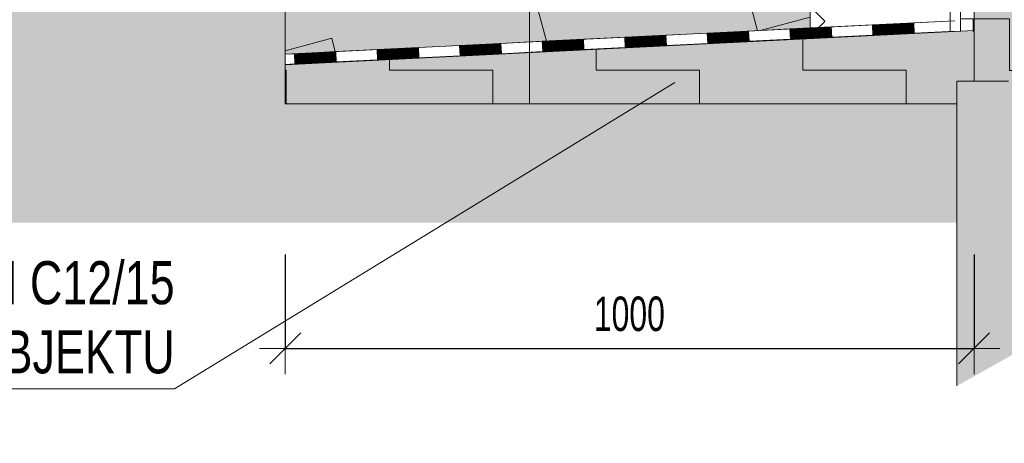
# Model space of a CAD drawing. Header units: millimetres. Extents: x -17177 to 48677, y -60985 to 11467.
# Tile 14 of 71: x -10587 to -9157, y -10291 to -9676. Entities that reach past the tile are written whole.
import ezdxf

# ---------------------------------------------------------------- set-up
doc = ezdxf.new("R2010")
doc.units = ezdxf.units.MM
doc.header["$PDMODE"] = 65
doc.linetypes.add('Carkovana 2x_1_1', pattern=[100, 75, -25])
doc.layers.add('XR$4$VÝKOP_1', color=7, linetype='Continuous', lineweight=25)
doc.styles.add('ARIALNARROW', font='ARIALN.TTF')
doc.dimstyles.new('DIMSTYLE_13', dxfattribs={"dimtxt": 50, "dimasz": 75, "dimexe": 0, "dimexo": 0, "dimgap": 25, "dimtad": 2, "dimdec": 0, "dimrnd": 1, "dimzin": 12, "dimdsep": 46, "dimtxsty": 'ARIALNARROW', "dimblk1": 'ALL_ML_STRICH', "dimblk2": 'ALL_ML_STRICH', "dimsah": 1, "dimcen": 0, "dimclrd": 6, "dimclre": 6, "dimclrt": 6, "dimadec": 0, "dimazin": 0, "dimtfac": 1, "dimtdec": 0, "dimtix": 1, "dimtmove": 2, "dimatfit": 3, "dimfxl": 0, "dimtzin": 0, "dimlwd": 0, "dimlwe": 13, "dimarcsym": 0})

# ---------------------------------------------------------------- blocks, each defined once
blk = doc.blocks.new('VZOROVÁ ČÁRA_25')
at = {"layer": 'XR$4$VÝKOP_1', "color": 7, "linetype": 'Continuous', "lineweight": 13}
blk.add_line((-9236.1, -9693.3), (-9236.1, -9633.3), dxfattribs=at)
blk.add_lwpolyline([(-9221.1, -9693.3), (-9221.1, -9693.3), (-9221.1, -9633.3), (-9221.1, -9573.3)], dxfattribs=at)
blk.add_lwpolyline([(-9221.1, -9693.3), (-9221.1, -9693.3), (-9221.1, -9633.3), (-9221.1, -9573.3)], dxfattribs=at)
blk = doc.blocks.new('VZOROVÁ ČÁRA_26')
at = {"layer": 'XR$4$VÝKOP_1', "color": 7, "linetype": 'Continuous', "lineweight": 13}
for p, q in [((-9417.7, -8158.8), (-9417.7, -8158.8)), ((-9417.7, -8158.8), (-9417.7, -8158.8)), ((-9417.7, -8198.8), (-9417.7, -8198.8)), ((-9417.7, -8198.8), (-9417.7, -8198.8)), ((-9417.7, -8238.8), (-9417.7, -8238.8)), ((-9417.7, -8238.8), (-9417.7, -8238.8)), ((-9417.7, -8278.8), (-9417.7, -8278.8)), ((-9417.7, -8278.8), (-9417.7, -8278.8)), ((-9417.7, -8318.8), (-9417.7, -8318.8)), ((-9417.7, -8318.8), (-9417.7, -8318.8)), ((-9417.7, -8358.8), (-9417.7, -8358.8)), ((-9417.7, -8358.8), (-9417.7, -8358.8)), ((-9417.7, -8398.8), (-9417.7, -8398.8)), ((-9417.7, -8398.8), (-9417.7, -8398.8)), ((-9417.7, -8438.8), (-9417.7, -8438.8)), ((-9417.7, -8438.8), (-9417.7, -8438.8)), ((-9417.7, -8478.8), (-9417.7, -8478.8)), ((-9417.7, -8478.8), (-9417.7, -8478.8)), ((-9417.7, -8518.8), (-9417.7, -8518.8)), ((-9417.7, -8518.8), (-9417.7, -8518.8)), ((-9417.7, -8558.8), (-9417.7, -8558.8)), ((-9417.7, -8558.8), (-9417.7, -8558.8)), ((-9417.7, -8598.8), (-9417.7, -8598.8)), ((-9417.7, -8598.8), (-9417.7, -8598.8)), ((-9417.7, -8638.8), (-9417.7, -8638.8)), ((-9417.7, -8638.8), (-9417.7, -8638.8)), ((-9417.7, -8678.8), (-9417.7, -8678.8)), ((-9417.7, -8678.8), (-9417.7, -8678.8)), ((-9417.7, -8718.8), (-9417.7, -8718.8)), ((-9417.7, -8718.8), (-9417.7, -8718.8)), ((-9417.7, -8758.8), (-9417.7, -8758.8)), ((-9417.7, -8758.8), (-9417.7, -8758.8)), ((-9417.7, -8798.8), (-9417.7, -8798.8)), ((-9417.7, -8798.8), (-9417.7, -8798.8)), ((-9417.7, -8838.8), (-9417.7, -8838.8)), ((-9417.7, -8838.8), (-9417.7, -8838.8)), ((-9417.7, -8878.8), (-9417.7, -8878.8)), ((-9417.7, -8878.8), (-9417.7, -8878.8)), ((-9417.7, -8918.8), (-9417.7, -8918.8)), ((-9417.7, -8918.8), (-9417.7, -8918.8)), ((-9417.7, -8958.8), (-9417.7, -8958.8)), ((-9417.7, -8958.8), (-9417.7, -8958.8)), ((-9417.7, -8998.8), (-9417.7, -8998.8)), ((-9417.7, -8998.8), (-9417.7, -8998.8)), ((-9417.7, -9038.8), (-9417.7, -9038.8)), ((-9417.7, -9038.8), (-9417.7, -9038.8)), ((-9417.7, -9078.8), (-9417.7, -9078.8)), ((-9417.7, -9078.8), (-9417.7, -9078.8)), ((-9417.7, -9118.8), (-9417.7, -9118.8)), ((-9417.7, -9118.8), (-9417.7, -9118.8)), ((-9417.7, -9158.8), (-9417.7, -9158.8)), ((-9417.7, -9158.8), (-9417.7, -9158.8)), ((-9417.7, -9198.8), (-9417.7, -9198.8)), ((-9417.7, -9198.8), (-9417.7, -9198.8)), ((-9417.7, -9238.8), (-9417.7, -9238.8)), ((-9417.7, -9238.8), (-9417.7, -9238.8)), ((-9417.7, -9278.8), (-9417.7, -9278.8)), ((-9417.7, -9278.8), (-9417.7, -9278.8)), ((-9417.7, -9318.8), (-9417.7, -9318.8)), ((-9417.7, -9318.8), (-9417.7, -9318.8)), ((-9417.7, -9358.8), (-9417.7, -9358.8)), ((-9417.7, -9358.8), (-9417.7, -9358.8)), ((-9417.7, -9398.8), (-9417.7, -9398.8)), ((-9417.7, -9398.8), (-9417.7, -9398.8)), ((-9417.7, -9438.8), (-9417.7, -9438.8)), ((-9417.7, -9438.8), (-9417.7, -9438.8)), ((-9417.7, -9478.8), (-9417.7, -9478.8)), ((-9417.7, -9478.8), (-9417.7, -9478.8)), ((-9417.7, -9518.8), (-9417.7, -9518.8)), ((-9417.7, -9518.8), (-9417.7, -9518.8)), ((-9417.7, -9558.8), (-9417.7, -9558.8)), ((-9417.7, -9558.8), (-9417.7, -9558.8)), ((-9417.7, -9598.8), (-9417.7, -9598.8)), ((-9417.7, -9598.8), (-9417.7, -9598.8)), ((-9417.7, -9638.8), (-9417.7, -9638.8)), ((-9417.7, -9638.8), (-9417.7, -9638.8)), ((-9417.8, -9678.8), (-9427.3, -9688.4)), ((-9417.7, -9678.8), (-9417.7, -9678.8)), ((-9417.7, -9678.8), (-9417.7, -9678.8))]:
    blk.add_line(p, q, dxfattribs=at)
for points in [[(-9417.8, -8158.8), (-9437.7, -8178.8), (-9417.8, -8198.7)], [(-9417.8, -8198.8), (-9437.7, -8218.8), (-9417.8, -8238.7)], [(-9417.8, -8238.8), (-9437.7, -8258.8), (-9417.8, -8278.7)], [(-9417.8, -8278.8), (-9437.7, -8298.8), (-9417.8, -8318.7)], [(-9417.8, -8318.8), (-9437.7, -8338.8), (-9417.8, -8358.7)], [(-9417.8, -8358.8), (-9437.7, -8378.8), (-9417.8, -8398.7)], [(-9417.8, -8398.8), (-9437.7, -8418.8), (-9417.8, -8438.7)], [(-9417.8, -8438.8), (-9437.7, -8458.8), (-9417.8, -8478.7)], [(-9417.8, -8478.8), (-9437.7, -8498.8), (-9417.8, -8518.7)], [(-9417.8, -8518.8), (-9437.7, -8538.8), (-9417.8, -8558.7)], [(-9417.8, -8558.8), (-9437.7, -8578.8), (-9417.8, -8598.7)], [(-9417.8, -8598.8), (-9437.7, -8618.8), (-9417.8, -8638.7)], [(-9417.8, -8638.8), (-9437.7, -8658.8), (-9417.8, -8678.7)], [(-9417.8, -8678.8), (-9437.7, -8698.8), (-9417.8, -8718.7)], [(-9417.8, -8718.8), (-9437.7, -8738.8), (-9417.8, -8758.7)], [(-9417.8, -8758.8), (-9437.7, -8778.8), (-9417.8, -8798.7)], [(-9417.8, -8798.8), (-9437.7, -8818.8), (-9417.8, -8838.7)], [(-9417.8, -8838.8), (-9437.7, -8858.8), (-9417.8, -8878.7)], [(-9417.8, -8878.8), (-9437.7, -8898.8), (-9417.8, -8918.7)], [(-9417.8, -8918.8), (-9437.7, -8938.8), (-9417.8, -8958.7)], [(-9417.8, -8958.8), (-9437.7, -8978.8), (-9417.8, -8998.7)], [(-9417.8, -8998.8), (-9437.7, -9018.8), (-9417.8, -9038.7)], [(-9417.8, -9038.8), (-9437.7, -9058.8), (-9417.8, -9078.7)], [(-9417.8, -9078.8), (-9437.7, -9098.8), (-9417.8, -9118.7)], [(-9417.8, -9118.8), (-9437.7, -9138.8), (-9417.8, -9158.7)], [(-9417.8, -9158.8), (-9437.7, -9178.8), (-9417.8, -9198.7)], [(-9417.8, -9198.8), (-9437.7, -9218.8), (-9417.8, -9238.7)], [(-9417.8, -9238.8), (-9437.7, -9258.8), (-9417.8, -9278.7)], [(-9417.8, -9278.8), (-9437.7, -9298.8), (-9417.8, -9318.7)], [(-9417.8, -9318.8), (-9437.7, -9338.8), (-9417.8, -9358.7)], [(-9417.8, -9358.8), (-9437.7, -9378.8), (-9417.8, -9398.7)], [(-9417.8, -9398.8), (-9437.7, -9418.8), (-9417.8, -9438.7)], [(-9417.8, -9438.8), (-9437.7, -9458.8), (-9417.8, -9478.7)], [(-9417.8, -9478.8), (-9437.7, -9498.8), (-9417.8, -9518.7)], [(-9417.8, -9518.8), (-9437.7, -9538.8), (-9417.8, -9558.7)], [(-9417.8, -9558.8), (-9437.7, -9578.8), (-9417.8, -9598.7)], [(-9417.8, -9598.8), (-9437.7, -9618.8), (-9417.8, -9638.7)], [(-9417.8, -9638.8), (-9437.7, -9658.8), (-9417.8, -9678.7)]]:
    blk.add_lwpolyline(points, dxfattribs=at)
blk = doc.blocks.new('VZOROVÁ ČÁRA_27')
at = {"layer": 'XR$4$VÝKOP_1', "color": 7, "linetype": 'Continuous', "lineweight": 13}
for p, q in [((-9408.8, -9686.8), (-9468.7, -9689.8)), ((-9408.8, -9686.8), (-9468.7, -9689.8)), ((-9408.8, -9686.8), (-9468.7, -9689.8)), ((-9408.8, -9686.8), (-9468.7, -9689.8)), ((-9408.8, -9686.8), (-9468.7, -9689.8)), ((-9468.7, -9689.8), (-9468, -9704.8)), ((-9467.5, -9689.7), (-9466.8, -9704.7)), ((-9466.3, -9689.7), (-9465.6, -9704.7)), ((-9465.1, -9689.6), (-9464.4, -9704.6)), ((-9463.9, -9689.6), (-9463.2, -9704.5)), ((-9462.7, -9689.5), (-9462, -9704.5)), ((-9461.5, -9689.4), (-9460.8, -9704.4)), ((-9460.3, -9689.4), (-9459.6, -9704.4)), ((-9459.1, -9689.3), (-9458.4, -9704.3)), ((-9457.9, -9689.3), (-9457.2, -9704.2)), ((-9456.7, -9689.2), (-9456, -9704.2)), ((-9455.5, -9689.1), (-9454.8, -9704.1)), ((-9454.3, -9689.1), (-9453.6, -9704.1)), ((-9453.1, -9689), (-9452.4, -9704)), ((-9451.9, -9689), (-9451.2, -9704)), ((-9450.7, -9688.9), (-9450, -9703.9)), ((-9449.5, -9688.8), (-9448.8, -9703.8)), ((-9448.3, -9688.8), (-9447.6, -9703.8)), ((-9447.1, -9688.7), (-9446.4, -9703.7)), ((-9445.9, -9688.7), (-9445.2, -9703.7)), ((-9444.7, -9688.6), (-9444, -9703.6)), ((-9443.5, -9688.5), (-9442.8, -9703.5)), ((-9442.3, -9688.5), (-9441.6, -9703.5)), ((-9441.1, -9688.4), (-9440.4, -9703.4)), ((-9439.9, -9688.4), (-9439.2, -9703.4)), ((-9438.7, -9688.3), (-9438, -9703.3)), ((-9437.5, -9688.2), (-9436.8, -9703.2)), ((-9436.3, -9688.2), (-9435.6, -9703.2)), ((-9435.1, -9688.1), (-9434.4, -9703.1)), ((-9433.9, -9688.1), (-9433.2, -9703.1)), ((-9432.7, -9688), (-9432, -9703)), ((-9431.5, -9688), (-9430.8, -9702.9)), ((-9430.3, -9687.9), (-9429.6, -9702.9)), ((-9429.2, -9687.8), (-9428.4, -9702.8)), ((-9428, -9687.8), (-9427.2, -9702.8)), ((-9426.8, -9687.7), (-9426, -9702.7)), ((-9425.6, -9687.7), (-9424.8, -9702.6)), ((-9424.4, -9687.6), (-9423.6, -9702.6)), ((-9423.2, -9687.5), (-9422.4, -9702.5)), ((-9422, -9687.5), (-9421.2, -9702.5)), ((-9420.8, -9687.4), (-9420, -9702.4)), ((-9419.6, -9687.4), (-9418.8, -9702.3)), ((-9418.4, -9687.3), (-9417.6, -9702.3)), ((-9417.2, -9687.2), (-9416.4, -9702.2)), ((-9416, -9687.2), (-9415.2, -9702.2)), ((-9414.8, -9687.1), (-9414, -9702.1)), ((-9413.6, -9687.1), (-9412.8, -9702)), ((-9412.4, -9687), (-9411.6, -9702)), ((-9411.2, -9686.9), (-9410.4, -9701.9)), ((-9410, -9686.9), (-9409.2, -9701.9)), ((-9408.8, -9686.8), (-9408, -9701.8)), ((-9288.9, -9680.8), (-9348.9, -9683.8)), ((-9288.9, -9680.8), (-9348.9, -9683.8)), ((-9288.9, -9680.8), (-9348.9, -9683.8)), ((-9288.9, -9680.8), (-9348.9, -9683.8)), ((-9288.9, -9680.8), (-9348.9, -9683.8)), ((-9348.9, -9683.8), (-9348.1, -9698.8)), ((-9347.7, -9683.8), (-9346.9, -9698.7)), ((-9346.5, -9683.7), (-9345.7, -9698.7)), ((-9345.3, -9683.6), (-9344.5, -9698.6)), ((-9344.1, -9683.6), (-9343.3, -9698.6)), ((-9342.9, -9683.5), (-9342.1, -9698.5)), ((-9341.7, -9683.5), (-9340.9, -9698.4)), ((-9340.5, -9683.4), (-9339.7, -9698.4)), ((-9339.3, -9683.3), (-9338.5, -9698.3)), ((-9338.1, -9683.3), (-9337.3, -9698.3)), ((-9336.9, -9683.2), (-9336.1, -9698.2)), ((-9335.7, -9683.2), (-9334.9, -9698.1)), ((-9334.5, -9683.1), (-9333.7, -9698.1)), ((-9333.3, -9683), (-9332.5, -9698)), ((-9332.1, -9683), (-9331.3, -9698)), ((-9330.9, -9682.9), (-9330.1, -9697.9)), ((-9329.7, -9682.9), (-9328.9, -9697.8)), ((-9328.5, -9682.8), (-9327.7, -9697.8)), ((-9327.3, -9682.7), (-9326.5, -9697.7)), ((-9326.1, -9682.7), (-9325.3, -9697.7)), ((-9324.9, -9682.6), (-9324.1, -9697.6)), ((-9323.7, -9682.6), (-9322.9, -9697.5)), ((-9322.5, -9682.5), (-9321.7, -9697.5)), ((-9321.3, -9682.4), (-9320.5, -9697.4)), ((-9320.1, -9682.4), (-9319.3, -9697.4)), ((-9318.9, -9682.3), (-9318.1, -9697.3)), ((-9317.7, -9682.3), (-9316.9, -9697.2)), ((-9316.5, -9682.2), (-9315.7, -9697.2)), ((-9315.3, -9682.1), (-9314.5, -9697.1)), ((-9314.1, -9682.1), (-9313.3, -9697.1)), ((-9312.9, -9682), (-9312.1, -9697)), ((-9311.7, -9682), (-9310.9, -9696.9)), ((-9310.5, -9681.9), (-9309.8, -9696.9)), ((-9309.3, -9681.8), (-9308.6, -9696.8)), ((-9308.1, -9681.8), (-9307.4, -9696.8)), ((-9306.9, -9681.7), (-9306.2, -9696.7)), ((-9305.7, -9681.7), (-9305, -9696.6)), ((-9304.5, -9681.6), (-9303.8, -9696.6)), ((-9303.3, -9681.5), (-9302.6, -9696.5)), ((-9302.1, -9681.5), (-9301.4, -9696.5)), ((-9300.9, -9681.4), (-9300.2, -9696.4)), ((-9299.7, -9681.4), (-9299, -9696.3)), ((-9298.5, -9681.3), (-9297.8, -9696.3)), ((-9297.3, -9681.2), (-9296.6, -9696.2)), ((-9296.1, -9681.2), (-9295.4, -9696.2)), ((-9294.9, -9681.1), (-9294.2, -9696.1)), ((-9293.7, -9681.1), (-9293, -9696)), ((-9292.5, -9681), (-9291.8, -9696)), ((-9291.3, -9680.9), (-9290.6, -9695.9)), ((-9290.1, -9680.9), (-9289.4, -9695.9)), ((-9288.9, -9680.8), (-9288.2, -9695.8)), ((-9768.3, -9704.8), (-9828.3, -9707.8)), ((-9768.3, -9704.8), (-9828.3, -9707.8)), ((-9768.3, -9704.8), (-9828.3, -9707.8)), ((-9768.3, -9704.8), (-9828.3, -9707.8)), ((-9768.3, -9704.8), (-9828.3, -9707.8)), ((-9768.3, -9704.8), (-9767.6, -9719.8)), ((-9648.5, -9698.8), (-9708.4, -9701.8)), ((-9648.5, -9698.8), (-9708.4, -9701.8)), ((-9648.5, -9698.8), (-9708.4, -9701.8)), ((-9648.5, -9698.8), (-9708.4, -9701.8)), ((-9648.5, -9698.8), (-9708.4, -9701.8)), ((-9708.4, -9701.8), (-9707.7, -9716.8)), ((-9707.2, -9701.7), (-9706.5, -9716.7)), ((-9706, -9701.7), (-9705.3, -9716.7)), ((-9704.8, -9701.6), (-9704.1, -9716.6)), ((-9703.6, -9701.6), (-9702.9, -9716.5)), ((-9702.4, -9701.5), (-9701.7, -9716.5)), ((-9701.2, -9701.4), (-9700.5, -9716.4)), ((-9700, -9701.4), (-9699.3, -9716.4)), ((-9698.8, -9701.3), (-9698.1, -9716.3)), ((-9697.6, -9701.3), (-9696.9, -9716.2)), ((-9696.4, -9701.2), (-9695.7, -9716.2)), ((-9695.2, -9701.1), (-9694.5, -9716.1)), ((-9694, -9701.1), (-9693.3, -9716.1)), ((-9692.8, -9701), (-9692.1, -9716)), ((-9691.6, -9701), (-9690.9, -9715.9)), ((-9690.4, -9700.9), (-9689.7, -9715.9)), ((-9689.2, -9700.8), (-9688.5, -9715.8)), ((-9688, -9700.8), (-9687.3, -9715.8)), ((-9686.8, -9700.7), (-9686.1, -9715.7)), ((-9685.6, -9700.7), (-9684.9, -9715.6)), ((-9684.4, -9700.6), (-9683.7, -9715.6)), ((-9683.2, -9700.5), (-9682.5, -9715.5)), ((-9682, -9700.5), (-9681.3, -9715.5)), ((-9680.8, -9700.4), (-9680.1, -9715.4)), ((-9679.6, -9700.4), (-9678.9, -9715.3)), ((-9678.4, -9700.3), (-9677.7, -9715.3)), ((-9677.2, -9700.2), (-9676.5, -9715.2)), ((-9676, -9700.2), (-9675.3, -9715.2)), ((-9674.8, -9700.1), (-9674.1, -9715.1)), ((-9673.6, -9700.1), (-9672.9, -9715)), ((-9672.4, -9700), (-9671.7, -9715)), ((-9671.2, -9699.9), (-9670.5, -9714.9)), ((-9670.1, -9699.9), (-9669.3, -9714.9)), ((-9668.9, -9699.8), (-9668.1, -9714.8)), ((-9667.7, -9699.8), (-9666.9, -9714.7)), ((-9666.5, -9699.7), (-9665.7, -9714.7)), ((-9665.3, -9699.6), (-9664.5, -9714.6)), ((-9664.1, -9699.6), (-9663.3, -9714.6)), ((-9662.9, -9699.5), (-9662.1, -9714.5)), ((-9661.7, -9699.5), (-9660.9, -9714.4)), ((-9660.5, -9699.4), (-9659.7, -9714.4)), ((-9659.3, -9699.3), (-9658.5, -9714.3)), ((-9658.1, -9699.3), (-9657.3, -9714.3)), ((-9656.9, -9699.2), (-9656.1, -9714.2)), ((-9655.7, -9699.2), (-9654.9, -9714.1)), ((-9654.5, -9699.1), (-9653.7, -9714.1)), ((-9653.3, -9699), (-9652.5, -9714)), ((-9652.1, -9699), (-9651.3, -9714)), ((-9650.9, -9698.9), (-9650.1, -9713.9)), ((-9649.7, -9698.9), (-9648.9, -9713.8)), ((-9648.5, -9698.8), (-9647.7, -9713.8)), ((-9528.6, -9692.8), (-9588.6, -9695.8)), ((-9528.6, -9692.8), (-9588.6, -9695.8)), ((-9528.6, -9692.8), (-9588.6, -9695.8)), ((-9528.6, -9692.8), (-9588.6, -9695.8)), ((-9528.6, -9692.8), (-9588.6, -9695.8)), ((-9588.6, -9695.8), (-9587.8, -9710.8)), ((-9587.4, -9695.7), (-9586.6, -9710.7)), ((-9586.2, -9695.7), (-9585.4, -9710.7)), ((-9585, -9695.6), (-9584.2, -9710.6)), ((-9583.8, -9695.6), (-9583, -9710.5)), ((-9582.6, -9695.5), (-9581.8, -9710.5)), ((-9581.4, -9695.4), (-9580.6, -9710.4)), ((-9580.2, -9695.4), (-9579.4, -9710.4)), ((-9579, -9695.3), (-9578.2, -9710.3)), ((-9577.8, -9695.3), (-9577, -9710.2)), ((-9576.6, -9695.2), (-9575.8, -9710.2)), ((-9575.4, -9695.1), (-9574.6, -9710.1)), ((-9574.2, -9695.1), (-9573.4, -9710.1)), ((-9573, -9695), (-9572.2, -9710)), ((-9571.8, -9695), (-9571, -9709.9)), ((-9570.6, -9694.9), (-9569.8, -9709.9)), ((-9569.4, -9694.8), (-9568.6, -9709.8)), ((-9568.2, -9694.8), (-9567.4, -9709.8)), ((-9567, -9694.7), (-9566.2, -9709.7)), ((-9565.8, -9694.7), (-9565, -9709.6)), ((-9564.6, -9694.6), (-9563.8, -9709.6)), ((-9563.4, -9694.5), (-9562.6, -9709.5)), ((-9562.2, -9694.5), (-9561.4, -9709.5)), ((-9561, -9694.4), (-9560.2, -9709.4)), ((-9559.8, -9694.4), (-9559, -9709.3)), ((-9558.6, -9694.3), (-9557.8, -9709.3)), ((-9557.4, -9694.2), (-9556.6, -9709.2)), ((-9556.2, -9694.2), (-9555.4, -9709.2)), ((-9555, -9694.1), (-9554.2, -9709.1)), ((-9553.8, -9694.1), (-9553, -9709)), ((-9552.6, -9694), (-9551.8, -9709)), ((-9551.4, -9693.9), (-9550.6, -9708.9)), ((-9550.2, -9693.9), (-9549.5, -9708.9)), ((-9549, -9693.8), (-9548.3, -9708.8)), ((-9547.8, -9693.8), (-9547.1, -9708.7)), ((-9546.6, -9693.7), (-9545.9, -9708.7)), ((-9545.4, -9693.6), (-9544.7, -9708.6)), ((-9544.2, -9693.6), (-9543.5, -9708.6)), ((-9543, -9693.5), (-9542.3, -9708.5)), ((-9541.8, -9693.5), (-9541.1, -9708.4)), ((-9540.6, -9693.4), (-9539.9, -9708.4)), ((-9539.4, -9693.3), (-9538.7, -9708.3)), ((-9538.2, -9693.3), (-9537.5, -9708.3)), ((-9537, -9693.2), (-9536.3, -9708.2)), ((-9535.8, -9693.2), (-9535.1, -9708.1)), ((-9534.6, -9693.1), (-9533.9, -9708.1)), ((-9533.4, -9693), (-9532.7, -9708)), ((-9532.2, -9693), (-9531.5, -9708)), ((-9531, -9692.9), (-9530.3, -9707.9)), ((-9529.8, -9692.9), (-9529.1, -9707.8)), ((-9528.6, -9692.8), (-9527.9, -9707.8)), ((-9468, -9704.8), (-9527.9, -9707.8)), ((-9408, -9701.8), (-9468, -9704.8)), ((-9348.1, -9698.8), (-9408, -9701.8)), ((-9288.2, -9695.8), (-9348.1, -9698.8)), ((-9228.3, -9692.8), (-9288.2, -9695.8)), ((-10008, -9716.8), (-10068, -9719.8)), ((-10008, -9716.8), (-10068, -9719.8)), ((-10008, -9716.8), (-10068, -9719.8)), ((-10008, -9716.8), (-10068, -9719.8)), ((-10008, -9716.8), (-10068, -9719.8)), ((-10054.8, -9719.1), (-10054, -9734.1)), ((-10053.6, -9719.1), (-10052.8, -9734)), ((-10052.4, -9719), (-10051.6, -9734)), ((-10051.2, -9718.9), (-10050.4, -9733.9)), ((-10050, -9718.9), (-10049.2, -9733.9)), ((-10048.8, -9718.8), (-10048, -9733.8)), ((-10047.6, -9718.8), (-10046.8, -9733.7)), ((-10046.4, -9718.7), (-10045.6, -9733.7)), ((-10045.2, -9718.6), (-10044.4, -9733.6)), ((-10044, -9718.6), (-10043.2, -9733.6)), ((-10042.8, -9718.5), (-10042, -9733.5)), ((-10041.6, -9718.5), (-10040.8, -9733.4)), ((-10040.4, -9718.4), (-10039.6, -9733.4)), ((-10039.2, -9718.3), (-10038.4, -9733.3)), ((-10038, -9718.3), (-10037.2, -9733.3)), ((-10036.8, -9718.2), (-10036, -9733.2)), ((-10035.6, -9718.2), (-10034.8, -9733.1)), ((-10034.4, -9718.1), (-10033.6, -9733.1)), ((-10033.2, -9718), (-10032.4, -9733)), ((-10032, -9718), (-10031.2, -9733)), ((-10030.8, -9717.9), (-10030.1, -9732.9)), ((-10029.6, -9717.9), (-10028.9, -9732.8)), ((-10028.4, -9717.8), (-10027.7, -9732.8)), ((-10027.2, -9717.7), (-10026.5, -9732.7)), ((-10026, -9717.7), (-10025.3, -9732.7)), ((-10024.8, -9717.6), (-10024.1, -9732.6)), ((-10023.6, -9717.6), (-10022.9, -9732.5)), ((-10022.4, -9717.5), (-10021.7, -9732.5)), ((-10021.2, -9717.4), (-10020.5, -9732.4)), ((-10020, -9717.4), (-10019.3, -9732.4)), ((-10018.8, -9717.3), (-10018.1, -9732.3)), ((-10017.6, -9717.3), (-10016.9, -9732.2)), ((-10016.4, -9717.2), (-10015.7, -9732.2)), ((-10015.2, -9717.1), (-10014.5, -9732.1)), ((-10014, -9717.1), (-10013.3, -9732.1)), ((-10012.8, -9717), (-10012.1, -9732)), ((-10011.6, -9717), (-10010.9, -9731.9)), ((-10010.4, -9716.9), (-10009.7, -9731.9)), ((-10009.2, -9716.8), (-10008.5, -9731.8)), ((-10008, -9716.8), (-10007.3, -9731.8)), ((-9888.2, -9710.8), (-9948.1, -9713.8)), ((-9888.2, -9710.8), (-9948.1, -9713.8)), ((-9888.2, -9710.8), (-9948.1, -9713.8)), ((-9888.2, -9710.8), (-9948.1, -9713.8)), ((-9888.2, -9710.8), (-9948.1, -9713.8)), ((-9948.1, -9713.8), (-9947.4, -9728.8)), ((-9946.9, -9713.7), (-9946.2, -9728.7)), ((-9945.7, -9713.7), (-9945, -9728.6)), ((-9944.5, -9713.6), (-9943.8, -9728.6)), ((-9943.3, -9713.5), (-9942.6, -9728.5)), ((-9942.1, -9713.5), (-9941.4, -9728.5)), ((-9940.9, -9713.4), (-9940.2, -9728.4)), ((-9939.7, -9713.4), (-9939, -9728.3)), ((-9938.5, -9713.3), (-9937.8, -9728.3)), ((-9937.3, -9713.2), (-9936.6, -9728.2)), ((-9936.1, -9713.2), (-9935.4, -9728.2)), ((-9934.9, -9713.1), (-9934.2, -9728.1)), ((-9933.7, -9713.1), (-9933, -9728)), ((-9932.5, -9713), (-9931.8, -9728)), ((-9931.3, -9712.9), (-9930.6, -9727.9)), ((-9930.1, -9712.9), (-9929.4, -9727.9)), ((-9928.9, -9712.8), (-9928.2, -9727.8)), ((-9927.7, -9712.8), (-9927, -9727.7)), ((-9926.5, -9712.7), (-9925.8, -9727.7)), ((-9925.3, -9712.6), (-9924.6, -9727.6)), ((-9924.1, -9712.6), (-9923.4, -9727.6)), ((-9922.9, -9712.5), (-9922.2, -9727.5)), ((-9921.7, -9712.5), (-9921, -9727.4)), ((-9920.5, -9712.4), (-9919.8, -9727.4)), ((-9919.3, -9712.3), (-9918.6, -9727.3)), ((-9918.1, -9712.3), (-9917.4, -9727.3)), ((-9916.9, -9712.2), (-9916.2, -9727.2)), ((-9915.7, -9712.2), (-9915, -9727.1)), ((-9914.5, -9712.1), (-9913.8, -9727.1)), ((-9913.3, -9712), (-9912.6, -9727)), ((-9912.1, -9712), (-9911.4, -9727)), ((-9910.9, -9711.9), (-9910.2, -9726.9)), ((-9909.8, -9711.9), (-9909, -9726.8)), ((-9908.6, -9711.8), (-9907.8, -9726.8)), ((-9907.4, -9711.7), (-9906.6, -9726.7)), ((-9906.2, -9711.7), (-9905.4, -9726.7)), ((-9905, -9711.6), (-9904.2, -9726.6)), ((-9903.8, -9711.6), (-9903, -9726.5)), ((-9902.6, -9711.5), (-9901.8, -9726.5)), ((-9901.4, -9711.4), (-9900.6, -9726.4)), ((-9900.2, -9711.4), (-9899.4, -9726.4)), ((-9899, -9711.3), (-9898.2, -9726.3)), ((-9897.8, -9711.3), (-9897, -9726.2)), ((-9896.6, -9711.2), (-9895.8, -9726.2)), ((-9895.4, -9711.1), (-9894.6, -9726.1)), ((-9894.2, -9711.1), (-9893.4, -9726.1)), ((-9893, -9711), (-9892.2, -9726)), ((-9891.8, -9711), (-9891, -9725.9)), ((-9890.6, -9710.9), (-9889.8, -9725.9)), ((-9889.4, -9710.8), (-9888.6, -9725.8)), ((-9888.2, -9710.8), (-9887.4, -9725.8)), ((-9828.3, -9707.8), (-9827.5, -9722.8)), ((-9827.1, -9707.7), (-9826.3, -9722.7)), ((-9825.9, -9707.7), (-9825.1, -9722.6)), ((-9824.7, -9707.6), (-9823.9, -9722.6)), ((-9823.5, -9707.5), (-9822.7, -9722.5)), ((-9822.3, -9707.5), (-9821.5, -9722.5)), ((-9821.1, -9707.4), (-9820.3, -9722.4)), ((-9819.9, -9707.4), (-9819.1, -9722.3)), ((-9818.7, -9707.3), (-9817.9, -9722.3)), ((-9817.5, -9707.2), (-9816.7, -9722.2)), ((-9816.3, -9707.2), (-9815.5, -9722.2)), ((-9815.1, -9707.1), (-9814.3, -9722.1)), ((-9813.9, -9707.1), (-9813.1, -9722)), ((-9812.7, -9707), (-9811.9, -9722)), ((-9811.5, -9706.9), (-9810.7, -9721.9)), ((-9810.3, -9706.9), (-9809.5, -9721.9)), ((-9809.1, -9706.8), (-9808.3, -9721.8)), ((-9807.9, -9706.8), (-9807.1, -9721.7)), ((-9806.7, -9706.7), (-9805.9, -9721.7)), ((-9805.5, -9706.6), (-9804.7, -9721.6)), ((-9804.3, -9706.6), (-9803.5, -9721.6)), ((-9803.1, -9706.5), (-9802.3, -9721.5)), ((-9801.9, -9706.5), (-9801.1, -9721.4)), ((-9800.7, -9706.4), (-9799.9, -9721.4)), ((-9799.5, -9706.3), (-9798.7, -9721.3)), ((-9798.3, -9706.3), (-9797.5, -9721.3)), ((-9797.1, -9706.2), (-9796.3, -9721.2)), ((-9795.9, -9706.2), (-9795.1, -9721.1)), ((-9794.7, -9706.1), (-9793.9, -9721.1)), ((-9793.5, -9706), (-9792.7, -9721)), ((-9792.3, -9706), (-9791.5, -9721)), ((-9791.1, -9705.9), (-9790.3, -9720.9)), ((-9789.9, -9705.9), (-9789.2, -9720.8)), ((-9788.7, -9705.8), (-9788, -9720.8)), ((-9787.5, -9705.7), (-9786.8, -9720.7)), ((-9786.3, -9705.7), (-9785.6, -9720.7)), ((-9785.1, -9705.6), (-9784.4, -9720.6)), ((-9783.9, -9705.6), (-9783.2, -9720.5)), ((-9782.7, -9705.5), (-9782, -9720.5)), ((-9781.5, -9705.4), (-9780.8, -9720.4)), ((-9780.3, -9705.4), (-9779.6, -9720.4)), ((-9779.1, -9705.3), (-9778.4, -9720.3)), ((-9777.9, -9705.3), (-9777.2, -9720.2)), ((-9776.7, -9705.2), (-9776, -9720.2)), ((-9775.5, -9705.1), (-9774.8, -9720.1)), ((-9774.3, -9705.1), (-9773.6, -9720.1)), ((-9773.1, -9705), (-9772.4, -9720)), ((-9771.9, -9705), (-9771.2, -9720)), ((-9770.7, -9704.9), (-9770, -9719.9)), ((-9769.5, -9704.8), (-9768.8, -9719.8)), ((-9707.7, -9716.8), (-9767.6, -9719.8)), ((-9647.7, -9713.8), (-9707.7, -9716.8)), ((-9587.8, -9710.8), (-9647.7, -9713.8)), ((-9527.9, -9707.8), (-9587.8, -9710.8)), ((-10187.8, -9725.8), (-10201.6, -9726.5)), ((-10187.8, -9725.8), (-10201.6, -9726.5)), ((-10127.9, -9722.8), (-10187.8, -9725.8)), ((-10127.9, -9722.8), (-10187.8, -9725.8)), ((-10127.9, -9722.8), (-10187.8, -9725.8)), ((-10127.9, -9722.8), (-10187.8, -9725.8)), ((-10127.9, -9722.8), (-10187.8, -9725.8)), ((-10187.8, -9725.8), (-10187.1, -9740.7)), ((-10186.6, -9725.7), (-10185.9, -9740.7)), ((-10185.4, -9725.6), (-10184.7, -9740.6)), ((-10184.2, -9725.6), (-10183.5, -9740.6)), ((-10183, -9725.5), (-10182.3, -9740.5)), ((-10181.8, -9725.5), (-10181.1, -9740.4)), ((-10180.6, -9725.4), (-10179.9, -9740.4)), ((-10179.4, -9725.3), (-10178.7, -9740.3)), ((-10178.2, -9725.3), (-10177.5, -9740.3)), ((-10177, -9725.2), (-10176.3, -9740.2)), ((-10175.8, -9725.2), (-10175.1, -9740.1)), ((-10174.6, -9725.1), (-10173.9, -9740.1)), ((-10173.4, -9725), (-10172.7, -9740)), ((-10172.2, -9725), (-10171.5, -9740)), ((-10171, -9724.9), (-10170.3, -9739.9)), ((-10169.8, -9724.9), (-10169.1, -9739.8)), ((-10168.6, -9724.8), (-10167.9, -9739.8)), ((-10167.4, -9724.7), (-10166.7, -9739.7)), ((-10166.2, -9724.7), (-10165.5, -9739.7)), ((-10165, -9724.6), (-10164.3, -9739.6)), ((-10163.8, -9724.6), (-10163.1, -9739.5)), ((-10162.6, -9724.5), (-10161.9, -9739.5)), ((-10161.4, -9724.4), (-10160.7, -9739.4)), ((-10160.2, -9724.4), (-10159.5, -9739.4)), ((-10159, -9724.3), (-10158.3, -9739.3)), ((-10157.8, -9724.3), (-10157.1, -9739.2)), ((-10156.6, -9724.2), (-10155.9, -9739.2)), ((-10155.4, -9724.1), (-10154.7, -9739.1)), ((-10154.2, -9724.1), (-10153.5, -9739.1)), ((-10153, -9724), (-10152.3, -9739)), ((-10151.8, -9724), (-10151.1, -9738.9)), ((-10150.6, -9723.9), (-10149.9, -9738.9)), ((-10149.5, -9723.8), (-10148.7, -9738.8)), ((-10148.3, -9723.8), (-10147.5, -9738.8)), ((-10147.1, -9723.7), (-10146.3, -9738.7)), ((-10145.9, -9723.7), (-10145.1, -9738.6)), ((-10144.7, -9723.6), (-10143.9, -9738.6)), ((-10143.5, -9723.5), (-10142.7, -9738.5)), ((-10142.3, -9723.5), (-10141.5, -9738.5)), ((-10141.1, -9723.4), (-10140.3, -9738.4)), ((-10139.9, -9723.4), (-10139.1, -9738.3)), ((-10138.7, -9723.3), (-10137.9, -9738.3)), ((-10137.5, -9723.2), (-10136.7, -9738.2)), ((-10136.3, -9723.2), (-10135.5, -9738.2)), ((-10135.1, -9723.1), (-10134.3, -9738.1)), ((-10133.9, -9723.1), (-10133.1, -9738)), ((-10132.7, -9723), (-10131.9, -9738)), ((-10131.5, -9722.9), (-10130.7, -9737.9)), ((-10130.3, -9722.9), (-10129.5, -9737.9)), ((-10129.1, -9722.8), (-10128.3, -9737.8)), ((-10127.9, -9722.8), (-10127.1, -9737.7)), ((-10068, -9719.8), (-10067.2, -9734.8)), ((-10007.3, -9731.8), (-10067.2, -9734.8)), ((-10066.8, -9719.7), (-10066, -9734.7)), ((-10065.6, -9719.7), (-10064.8, -9734.6)), ((-10064.4, -9719.6), (-10063.6, -9734.6)), ((-10063.2, -9719.5), (-10062.4, -9734.5)), ((-10062, -9719.5), (-10061.2, -9734.5)), ((-10060.8, -9719.4), (-10060, -9734.4)), ((-10059.6, -9719.4), (-10058.8, -9734.3)), ((-10058.4, -9719.3), (-10057.6, -9734.3)), ((-10057.2, -9719.2), (-10056.4, -9734.2)), ((-10056, -9719.2), (-10055.2, -9734.2)), ((-9947.4, -9728.8), (-10007.3, -9731.8)), ((-9887.4, -9725.8), (-9947.4, -9728.8)), ((-9827.5, -9722.8), (-9887.4, -9725.8)), ((-9767.6, -9719.8), (-9827.5, -9722.8)), ((-10187.1, -9740.7), (-10200.8, -9741.4)), ((-10127.1, -9737.7), (-10187.1, -9740.7)), ((-10067.2, -9734.8), (-10127.1, -9737.7))]:
    blk.add_line(p, q, dxfattribs=at)
for points in [[(-9468.7, -9689.8), (-9528.6, -9692.8), (-9588.6, -9695.8)], [(-9468.7, -9689.8), (-9528.6, -9692.8), (-9588.6, -9695.8)], [(-9348.9, -9683.8), (-9408.8, -9686.8), (-9468.7, -9689.8)], [(-9348.9, -9683.8), (-9408.8, -9686.8), (-9468.7, -9689.8)], [(-9229, -9677.8), (-9288.9, -9680.8), (-9348.9, -9683.8)], [(-9229, -9677.8), (-9288.9, -9680.8), (-9348.9, -9683.8)], [(-9708.4, -9701.8), (-9768.3, -9704.8), (-9828.3, -9707.8)], [(-9708.4, -9701.8), (-9768.3, -9704.8), (-9828.3, -9707.8)], [(-9588.6, -9695.8), (-9648.5, -9698.8), (-9708.4, -9701.8)], [(-9588.6, -9695.8), (-9648.5, -9698.8), (-9708.4, -9701.8)], [(-9948.1, -9713.8), (-10008, -9716.8), (-10068, -9719.8)], [(-9948.1, -9713.8), (-10008, -9716.8), (-10068, -9719.8)], [(-9828.3, -9707.8), (-9888.2, -9710.8), (-9948.1, -9713.8)], [(-9828.3, -9707.8), (-9888.2, -9710.8), (-9948.1, -9713.8)], [(-10068, -9719.8), (-10127.9, -9722.8), (-10187.8, -9725.8)], [(-10068, -9719.8), (-10127.9, -9722.8), (-10187.8, -9725.8)]]:
    blk.add_lwpolyline(points, dxfattribs=at)
blk = doc.blocks.new('ALL_ML_STRICH')
at = {"color": 0, "linetype": 'ByBlock', "lineweight": -2}
for p, q in [((0, -0.5), (0, 0.5)), ((-0.3, -0.3), (0.3, 0.3)), ((-1, 0), (0.5, 0))]:
    blk.add_line(p, q, dxfattribs=at)
blk = doc.blocks.new('*D240')
at = {"layer": 'DEFPOINTS', "color": 6, "linetype": 'Continuous', "lineweight": 13}
for p in [(-9201.2, -9764.4), (-10201.2, -9798.6), (-10201.2, -10153.8)]:
    blk.add_point(p, dxfattribs=at)
at = {"layer": 'XR$4$VÝKOP_1', "color": 6, "linetype": 'Continuous', "lineweight": -2}
for p, q in [((-10201.2, -10017.4), (-10201.2, -10153.8)), ((-9201.2, -10017.4), (-9201.2, -10153.8)), ((-10201.2, -10153.8), (-9201.2, -10153.8))]:
    blk.add_line(p, q, dxfattribs=at)
at = {"layer": 'XR$4$VÝKOP_1', "color": 6, "linetype": 'Continuous', "lineweight": 13, "xscale": 75, "yscale": 75, "zscale": 75, "rotation": 180}
blk.add_blockref('ALL_ML_STRICH', (-10201.2, -10153.8), dxfattribs=at)
at = {"layer": 'XR$4$VÝKOP_1', "color": 6, "linetype": 'Continuous', "lineweight": 13, "xscale": 75, "yscale": 75, "zscale": 75}
blk.add_blockref('ALL_ML_STRICH', (-9201.2, -10153.8), dxfattribs=at)
at = {"layer": 'XR$4$VÝKOP_1', "color": 6, "linetype": 'Continuous', "lineweight": 13, "insert": (-9701.7, -10103.8), "char_height": 50, "width": 162.286, "attachment_point": 5, "style": 'ARIALNARROW'}
blk.add_mtext('\\W0.81;\\A1;{1000}', dxfattribs=at)

msp = doc.modelspace()

# ---------------------------------------------------------------- hatches: boundary and pattern name
at = {"layer": 'XR$4$VÝKOP_1', "linetype": 'Continuous', "lineweight": 13}
h = msp.add_hatch(color=254, dxfattribs=at)
h.paths.add_polyline_path([(-9051.2, -7868.1), (-9051.2, -7439.6), (-9051.1, -7868.1)], flags=16)
h.paths.add_polyline_path([(-8801.1, -7439.6), (-9231.1, -7439.6), (-9231.1, -7868.1), (-9201.1, -7868.1), (-9201.1, -9765.7), (-9226.2, -9765.7), (-9226.2, -10208.1), (-9051.2, -10110.1), (-8801.1, -10110.1)])
h = msp.add_hatch(dxfattribs=at)
h.set_pattern_fill('VZOR', scale=22.5, style=0, pattern_type=2)
h.set_pattern_definition([(0, (45, 45), (22.5, 22.5), [22.5, -22.5]), (90, (45, 45), (-22.5, 22.5), [22.5, -22.5])])
h.paths.add_polyline_path([(-9211.1, -7968.1), (-9221.1, -7968.1), (-9221.1, -9693.7), (-9201.2, -9693.7), (-9201.1, -7868.1), (-9211.1, -7868.1)], flags=0)
h = msp.add_hatch(dxfattribs=at)
h.set_pattern_fill('VZOR', color=253, scale=75, style=0, pattern_type=2)
h.set_pattern_definition([(0, (150, 150), (75, 75), [75, -75]), (90, (150, 150), (-75, 75), [75, -75])])
h.paths.add_polyline_path([(-9051.1, -7868.1), (-9201.1, -7868.1), (-9201.2, -9765.7), (-9051.2, -9765.7)], flags=0)
for color, points in [(11, [(-10201.2, -9726.4), (-9439.3, -9688.8), (-9439.3, -8409.7), (-10001.2, -8437.7), (-10001.1, -8437.4), (-10201.2, -8441.4)]), (9, [(-10201.2, -8441.7), (-11398.6, -8465.4), (-11398.6, -9971.2), (-9226.2, -9971.2), (-9226.2, -9798.7), (-10201.2, -9798.7)]), (11, [(-9201.2, -9765.7), (-9201.2, -9764.6), (-9201.2, -9693.5), (-9201.2, -9691.9), (-10201.2, -9741.9), (-10201.2, -9798.7), (-9336.2, -9798.7), (-9226.2, -9798.7), (-9226.2, -9765.7)])]:
    msp.add_hatch(color=color, dxfattribs=at).paths.add_polyline_path(points, flags=0)
h = msp.add_hatch(dxfattribs=at)
h.set_pattern_fill('VZOR', scale=150, angle=15, style=0, pattern_type=2)
h.set_pattern_definition([(15, (212.13, 367.42), (106.066, 183.7117), [150, -150]), (105, (212.13, 367.42), (-183.7117, 106.066), [150, -150])])
h.paths.add_polyline_path([(-10201.2, -9726.4), (-9439.3, -9688.8), (-9439.3, -8409.7), (-10001.2, -8437.7), (-10001.1, -8437.4), (-10201.2, -8441.4)], flags=0)
h = msp.add_hatch(dxfattribs=at)
h.set_pattern_fill('VZOR', scale=150, style=0, pattern_type=2)
h.set_pattern_definition([(0, (300, 300), (150, 150), [150, -150]), (90, (300, 300), (-150, 150), [150, -150])])
h.paths.add_polyline_path([(-9201.2, -9765.7), (-9201.2, -9764.6), (-9201.2, -9693.5), (-9201.2, -9691.9), (-10201.2, -9741.9), (-10201.2, -9798.7), (-9336.2, -9798.7), (-9226.2, -9798.7), (-9226.2, -9765.7)], flags=0)

# ---------------------------------------------------------------- linework, layer by layer
at = {"layer": 'XR$4$VÝKOP_1', "color": 7, "linetype": 'Continuous', "lineweight": 13}
for p, q in [((-9846.7, -7067.8), (-9846.7, -9798.7)), ((-9201.1, -9765.7), (-9201.1, -7868.1)), ((-9236.1, -9693.3), (-9236.1, -8068.1)), ((-9439.3, -8159.3), (-9439.3, -9695.8)), ((-10201.2, -8437.7), (-10201.2, -9798.7)), ((-9229, -9677.8), (-10201.2, -9726.4)), ((-9201.2, -9691.9), (-10201.2, -9741.9)), ((-10361.8, -10212.5), (-9635.8, -9767.6)), ((-9226.2, -9765.7), (-9226.2, -10208.1)), ((-9201.1, -9765.7), (-9226.2, -9765.7)), ((-9226.2, -9798.7), (-10201.2, -9798.7)), ((-10361.8, -10212.5), (-11186.8, -10212.5))]:
    msp.add_line(p, q, dxfattribs=at)
at = {"layer": 'XR$4$VÝKOP_1', "color": 250, "linetype": 'Continuous', "lineweight": 13}
for p, q in [((-9201.2, -9764.4), (-9201.2, -9693.7)), ((-9226.2, -9798.7), (-10201.2, -9798.6))]:
    msp.add_line(p, q, dxfattribs=at)
at = {"layer": 'XR$4$VÝKOP_1', "color": 253, "linetype": 'Carkovana 2x_1_1', "lineweight": 13}
msp.add_line((-9051.2, -9765.7), (-9201.2, -9765.7), dxfattribs=at)

# ---------------------------------------------------------------- block references
at = {"layer": 'XR$4$VÝKOP_1', "color": 7, "linetype": 'Continuous', "lineweight": 13}
for name in ['VZOROVÁ ČÁRA_25', 'VZOROVÁ ČÁRA_26', 'VZOROVÁ ČÁRA_27']:
    msp.add_blockref(name, (0, 0), dxfattribs=at)

# ---------------------------------------------------------------- texts
at = {"layer": 'XR$4$VÝKOP_1', "color": 7, "linetype": 'Continuous', "lineweight": 25, "insert": (-10375.6, -9467.1), "char_height": 62.5, "width": 2533.861, "attachment_point": 3, "line_spacing_factor": 0.963855, "style": 'ARIALNARROW'}
msp.add_mtext('\\W0.92;V ZÁVISLOSTI NA VLASTNOSTECH ZEMINY BUDOU VÝKOPY PAŽENY,\\PPŘEDPOKLAD OD HLOUBKY 1,5m, ZPŮSOB PAŽENÍ URČÍ DODAVATEL STAVBY', dxfattribs=at)
at = {"layer": 'XR$4$VÝKOP_1', "color": 7, "linetype": 'Continuous', "lineweight": 13, "insert": (-10361.8, -10027), "char_height": 62.5, "width": 2190.102, "attachment_point": 3, "line_spacing_factor": 0.963855, "style": 'ARIALNARROW'}
msp.add_mtext('\\W0.91;DNO VÝKOPU BUDE VYBETONOVÁNO SPÁDOVÝM BETONEM C12/15\\PSPÁDOVÁNO OD OBJEKTU', dxfattribs=at)

# ---------------------------------------------------------------- dimensions: what is measured, and where the dimension line sits
at = {"layer": 'XR$4$VÝKOP_1', "color": 6, "linetype": 'Continuous', "lineweight": 13}
dim = msp.add_linear_dim(base=(-9201.2, -10153.8), p1=(-10201.2, -10017.4), p2=(-9201.2, -10017.4), dimstyle='DIMSTYLE_13', override={"dimpost": '<>', "dimclrd": 6, "dimclre": 6, "dimclrt": 6, "dimlwd": 0, "dimlwe": 13}, dxfattribs=at)
dim.commit()
dim.dimension.update_dxf_attribs({"geometry": '*D240', "text_midpoint": (-9701.7, -10103.8), "dimtype": 160})

doc.saveas('drawing.dxf')
